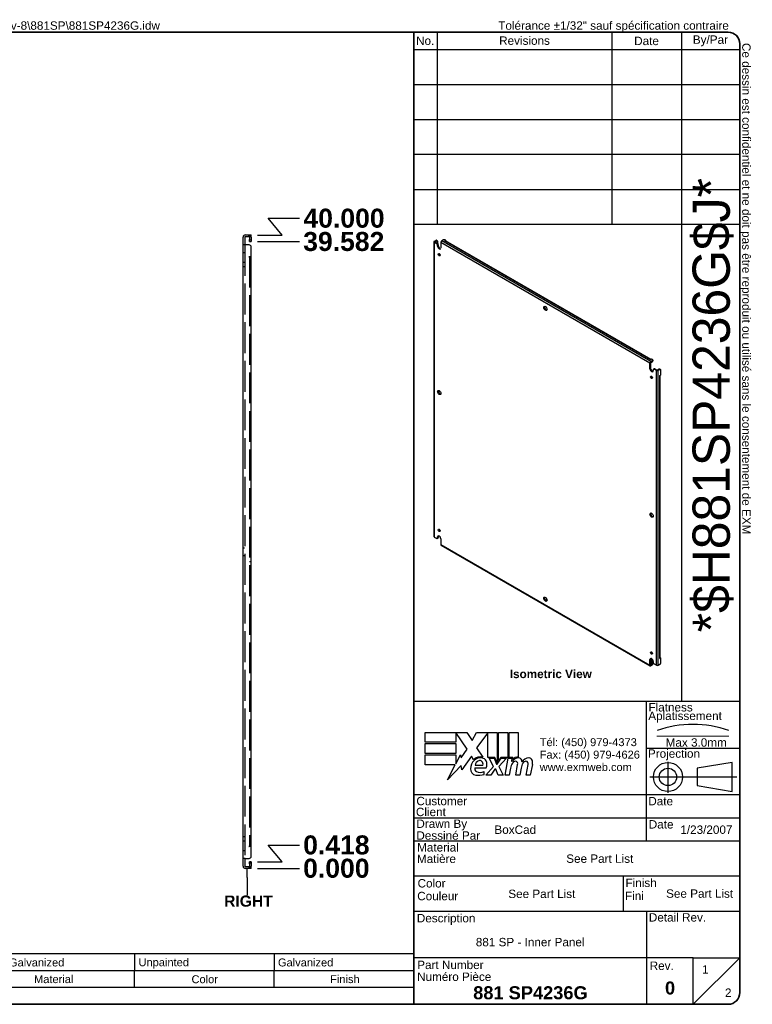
# Model space of a CAD drawing. Header units: inches. Extents: x 3.2 to 99.6, y 2.5 to 65.1.
# Tile 2 of 2: x 53.4 to 99.6, y 2.5 to 64.7. Entities that reach past the tile are written whole.
import ezdxf
from ezdxf.enums import TextEntityAlignment as Align

# ---------------------------------------------------------------- set-up
doc = ezdxf.new("R2010")
doc.units = ezdxf.units.IN
doc.header["$LTSCALE"] = 10
doc.header["$MEASUREMENT"] = 0
for name, pattern in [('CHAIN', [0.7087, 0.4724, -0.0591, 0.1181, -0.0591]), ('DASHED', [0.2067, 0.1654, -0.0413]), ('DASHED_SPACE', [0.2067, 0.1654, -0.0413])]:
    doc.linetypes.add(name, pattern=pattern)
doc.layers.get('0').update_dxf_attribs({"lineweight": 25})
for name, color, linetype, lineweight in [('Centerline(ANSI)', 7, 'Continuous', 25), ('Dimensions(ANSI)', 7, 'Continuous', 25), ('Hidden Edges(ANSI)', 7, 'DASHED_SPACE', 25), ('Sketch Geometry(ANSI)', 7, 'Continuous', 25), ('Symbols(ANSI)', 7, 'Continuous', 25), ('Visible Edges(ANSI)', 7, 'Continuous', 25), ('Visible Tangent Edges(ANSI)', 7, 'Continuous', 25)]:
    doc.layers.add(name, color=color, linetype=linetype, lineweight=lineweight)
doc.styles.add('Current-ANSI', font='arial.ttf')
doc.styles.add('Dimension-ANSI', font='arialbd.ttf')
doc.styles.add('Part List-ANSI', font='arial.ttf')
doc.styles.add('Text Style44', font='arialbd.ttf')
doc.styles.add('Text Style83', font='FRE3OF9X.TTF')
doc.dimstyles.new('INCH-ANSI', dxfattribs={"dimscale": 10, "dimtxt": 0.12, "dimasz": 0.098425, "dimexe": 0.04, "dimexo": 0.04, "dimgap": 0.031496, "dimtad": 0, "dimtih": 1, "dimtoh": 1, "dimdec": 3, "dimrnd": 1e-08, "dimzin": 0, "dimdsep": 46, "dimtxsty": 'Dimension-ANSI', "dimcen": 0.09, "dimdle": 0.312, "dimclrd": 179, "dimclre": 179, "dimclrt": 7, "dimadec": 1, "dimazin": 0, "dimtfac": 1, "dimtdec": 3, "dimtofl": 0, "dimtmove": 0, "dimatfit": 3, "dimfxl": 1, "dimtolj": 1, "dimtzin": 4, "dimlwd": 25, "dimlwe": 25, "dimarcsym": 0})

# ---------------------------------------------------------------- blocks, each defined once
blk = doc.blocks.new('Parts List')
at = {"layer": 'Symbols(ANSI)'}
for p, q in [((13.023, 0.795), (3.548, 0.795)), ((3.548, 0.795), (3.548, 0.615)), ((3.848, 0.795), (3.848, 0.615)), ((4.973, 0.795), (4.973, 0.615)), ((5.273, 0.795), (5.273, 0.615)), ((8.273, 0.795), (8.273, 0.615)), ((10.023, 0.795), (10.023, 0.615)), ((11.523, 0.795), (11.523, 0.615)), ((13.023, 0.795), (13.023, 0.615)), ((13.023, 0.615), (3.548, 0.615)), ((3.548, 0.435), (3.548, 0.615)), ((3.848, 0.435), (3.848, 0.615)), ((4.973, 0.435), (4.973, 0.615)), ((5.273, 0.435), (5.273, 0.615)), ((8.273, 0.435), (8.273, 0.615)), ((10.023, 0.435), (10.023, 0.615)), ((11.523, 0.435), (11.523, 0.615)), ((13.023, 0.435), (13.023, 0.615)), ((3.548, 0.255), (3.548, 0.435)), ((13.023, 0.435), (3.548, 0.435)), ((13.023, 0.255), (13.023, 0.435)), ((13.023, 0.255), (3.548, 0.255))]:
    blk.add_line(p, q, dxfattribs=at)
at = {"layer": 'Symbols(ANSI)', "char_height": 0.085, "attachment_point": 7, "line_spacing_factor": 0.25, "style": 'Part List-ANSI'}
for s, insert in [('1', (3.678, 0.662)), ('881 SP4236G-P', (3.888, 0.66)), ('0', (5.095, 0.66)), ('881 SP - Inner Panel Part', (5.313, 0.66)), ('12 Ga Galvanized', (8.321, 0.66)), ('Unpainted', (10.068, 0.638)), ('Galvanized', (11.565, 0.66)), ('Qty', (3.611, 0.456)), ('Part Number', (4.083, 0.481)), ('Rev', (5.027, 0.481)), ('Description', (6.485, 0.458)), ('Material', (8.946, 0.481)), ('Color', (10.637, 0.48)), ('Finish', (12.125, 0.481)), ('Parts List', (8.047, 0.301))]:
    blk.add_mtext(s, dxfattribs=dict(at, insert=insert))
blk = doc.blocks.new('Datum Identifier3')
at = {"layer": 'Symbols(ANSI)', "color": 7, "linetype": 'Continuous', "lineweight": 25}
for p, q in [((11.235, 1.616), (11.235, 1.714)), ((11.235, 1.616), (11.235, 1.609)), ((11.235, 1.609), (11.235, 1.425))]:
    blk.add_line(p, q, dxfattribs=at)
at = {"layer": 'Symbols(ANSI)', "color": 7, "insert": (10.987, 1.301), "char_height": 0.12, "attachment_point": 7, "line_spacing_factor": 0.25, "style": 'Dimension-ANSI'}
blk.add_mtext('RIGHT', dxfattribs=at)
blk = doc.blocks.new('*D16')
at = {"layer": 'Defpoints', "color": 0, "linetype": 'Continuous', "transparency": 16777216}
for p in [(67.974, 11.132), (67.974, 11.132), (71.018, 11.132)]:
    blk.add_point(p, dxfattribs=at)
at = {"layer": 'Dimensions(ANSI)', "color": 179, "linetype": 'Continuous', "lineweight": 25, "transparency": 16777216}
blk.add_line((68.374, 11.132), (71.018, 11.132), dxfattribs=at)
at = {"layer": 'Dimensions(ANSI)', "color": 7, "linetype": 'Continuous', "lineweight": 25, "transparency": 16777216, "insert": (73.354, 11.132), "char_height": 1.2, "attachment_point": 5, "style": 'Dimension-ANSI'}
blk.add_mtext('\\A1;0.000', dxfattribs=at)
blk = doc.blocks.new('*D17')
at = {"layer": 'Defpoints', "color": 0, "linetype": 'Continuous', "transparency": 16777216}
for p in [(71.018, 12.604), (67.974, 11.55), (67.974, 11.132)]:
    blk.add_point(p, dxfattribs=at)
at = {"layer": 'Dimensions(ANSI)', "color": 179, "linetype": 'Continuous', "lineweight": 25, "transparency": 16777216}
for p, q in [((69.943, 11.55), (69.049, 12.604)), ((69.049, 12.604), (71.018, 12.604)), ((68.374, 11.55), (69.943, 11.55))]:
    blk.add_line(p, q, dxfattribs=at)
at = {"layer": 'Dimensions(ANSI)', "color": 7, "linetype": 'Continuous', "lineweight": 25, "transparency": 16777216, "insert": (73.357, 12.604), "char_height": 1.2, "attachment_point": 5, "style": 'Dimension-ANSI'}
blk.add_mtext('\\A1;0.418', dxfattribs=at)
blk = doc.blocks.new('*D18')
at = {"layer": 'Defpoints', "color": 0, "linetype": 'Continuous', "transparency": 16777216}
for p in [(67.974, 50.714), (71.018, 50.714), (67.974, 11.132)]:
    blk.add_point(p, dxfattribs=at)
at = {"layer": 'Dimensions(ANSI)', "color": 179, "linetype": 'Continuous', "lineweight": 25, "transparency": 16777216}
blk.add_line((68.374, 50.714), (71.018, 50.714), dxfattribs=at)
at = {"layer": 'Dimensions(ANSI)', "color": 7, "linetype": 'Continuous', "lineweight": 25, "transparency": 16777216, "insert": (73.823, 50.714), "char_height": 1.2, "attachment_point": 5, "style": 'Dimension-ANSI'}
blk.add_mtext('\\A1;39.582', dxfattribs=at)
blk = doc.blocks.new('*D19')
at = {"layer": 'Defpoints', "color": 0, "linetype": 'Continuous', "transparency": 16777216}
for p in [(71.018, 52.186), (67.974, 51.132), (67.974, 11.132)]:
    blk.add_point(p, dxfattribs=at)
at = {"layer": 'Dimensions(ANSI)', "color": 179, "linetype": 'Continuous', "lineweight": 25, "transparency": 16777216}
for p, q in [((69.943, 51.132), (69.049, 52.186)), ((69.049, 52.186), (71.018, 52.186)), ((68.374, 51.132), (69.943, 51.132))]:
    blk.add_line(p, q, dxfattribs=at)
at = {"layer": 'Dimensions(ANSI)', "color": 7, "linetype": 'Continuous', "lineweight": 25, "transparency": 16777216, "insert": (73.839, 52.186), "char_height": 1.2, "attachment_point": 5, "style": 'Dimension-ANSI'}
blk.add_mtext('\\A1;40.000', dxfattribs=at)
blk = doc.blocks.new('Title Blocks EXM - ANSI B')
for p, q in [((13.372, 3.063), (13.372, 3.17)), ((13.372, 3.17), (13.818, 3.17)), ((13.824, 2.989), (13.701, 3.168)), ((13.701, 3.168), (13.701, 3.063)), ((13.818, 3.17), (13.877, 3.083)), ((13.877, 3.083), (13.923, 3.17)), ((13.923, 3.17), (14.146, 3.17)), ((14.046, 3.166), (13.924, 3.002)), ((14.046, 2.9), (14.046, 3.166)), ((14.146, 3.17), (14.146, 2.842)), ((14.16, 3.17), (14.259, 3.17)), ((14.16, 2.866), (14.16, 3.17)), ((14.259, 3.17), (14.259, 2.9)), ((14.273, 3.17), (14.372, 3.17)), ((14.273, 2.9), (14.273, 3.17)), ((14.372, 3.17), (14.372, 2.905)), ((13.701, 3.063), (13.372, 3.063)), ((13.372, 3.049), (13.701, 3.049)), ((13.372, 2.942), (13.372, 3.049)), ((13.701, 3.049), (13.701, 2.942)), ((13.758, 2.895), (13.824, 2.989)), ((13.924, 3.002), (13.993, 2.903)), ((13.701, 2.942), (13.372, 2.942)), ((13.372, 2.82), (13.372, 2.927)), ((13.372, 2.927), (13.701, 2.927)), ((13.701, 2.831), (13.752, 2.929)), ((13.701, 2.927), (13.701, 2.831)), ((13.752, 2.929), (13.758, 2.895)), ((13.87, 2.914), (13.765, 2.768)), ((13.893, 2.876), (13.87, 2.914)), ((14.121, 2.9), (14.046, 2.9)), ((14.059, 2.891), (14.113, 2.891)), ((14.105, 2.802), (14.059, 2.891)), ((14.113, 2.891), (14.139, 2.83)), ((14.146, 2.842), (14.121, 2.9)), ((14.146, 2.83), (14.19, 2.891)), ((14.185, 2.9), (14.16, 2.866)), ((14.245, 2.891), (14.164, 2.803)), ((14.259, 2.9), (14.185, 2.9)), ((14.19, 2.891), (14.245, 2.891)), ((14.232, 2.709), (14.264, 2.891)), ((14.264, 2.891), (14.302, 2.891)), ((14.314, 2.9), (14.273, 2.9)), ((14.302, 2.891), (14.299, 2.859)), ((14.299, 2.859), (14.309, 2.859)), ((14.312, 2.88), (14.314, 2.9)), ((13.695, 2.82), (13.372, 2.82)), ((13.612, 2.661), (13.695, 2.82)), ((13.758, 2.815), (13.612, 2.661)), ((13.765, 2.768), (13.758, 2.815)), ((13.905, 2.788), (14.027, 2.788)), ((13.91, 2.818), (13.99, 2.818)), ((14.023, 2.709), (14.105, 2.802)), ((14.122, 2.774), (14.077, 2.709)), ((14.13, 2.774), (14.122, 2.774)), ((14.155, 2.709), (14.13, 2.774)), ((14.139, 2.83), (14.146, 2.83)), ((14.164, 2.803), (14.209, 2.709)), ((14.289, 2.784), (14.276, 2.709)), ((14.345, 2.709), (14.365, 2.824)), ((14.402, 2.784), (14.389, 2.709)), ((14.457, 2.709), (14.477, 2.824)), ((14.523, 2.823), (14.501, 2.709)), ((14.005, 2.718), (14.005, 2.748)), ((14.077, 2.709), (14.023, 2.709)), ((14.209, 2.709), (14.155, 2.709)), ((14.276, 2.709), (14.232, 2.709)), ((14.389, 2.709), (14.345, 2.709)), ((14.501, 2.709), (14.457, 2.709))]:
    blk.add_line(p, q)
for centre, radius, start, end in [((13.991, 2.772), 0.133, 134.1684, 176.5646), ((13.968, 2.796), 0.11, 77.079, 133.1785), ((13.968, 2.796), 0.0996, 80.4085, 134.1684), ((13.965, 2.811), 0.056, 109.3797, 172.9975), ((13.959, 2.83), 0.0365, 51.1652, 109.3797), ((13.962, 2.833), 0.0318, 331.4547, 51.1652), ((13.981, 2.843), 0.0507, 23.8445, 85.0802), ((13.941, 2.826), 0.094, 336.1555, 23.8445), ((14.376, 2.816), 0.08, 89.4776, 147.4114), ((14.346, 2.818), 0.042, 96.03, 147.5992), ((14.37, 2.825), 0.08, 88.7952, 136.5849), ((14.344, 2.839), 0.02, 23.5571, 96.03), ((14.377, 2.862), 0.0338, 16.9928, 89.4776), ((14.317, 2.844), 0.096, 3.6169, 16.9928), ((14.486, 2.814), 0.0819, 89.6788, 153.9508), ((14.458, 2.818), 0.042, 96.1027, 147.6083), ((14.456, 2.839), 0.02, 23.5487, 96.1027), ((14.487, 2.861), 0.035, 18.4748, 89.6788), ((14.429, 2.842), 0.096, 349, 18.4748), ((13.925, 2.776), 0.0658, 176.5646, 261.5605), ((13.936, 2.779), 0.032, 163.5261, 244.6784), ((13.966, 2.842), 0.102, 244.6784, 292.5609), ((14.442, 2.757), 0.155, 147.5992, 170), ((14.325, 2.831), 0.041, 350, 23.5571), ((14.555, 2.759), 0.155, 148.5584, 170.8257), ((14.437, 2.831), 0.041, 349.9922, 23.5487), ((13.945, 2.911), 0.202, 261.5605, 287.3343)]:
    blk.add_arc(centre, radius, start, end)
at = {"layer": 'Centerline(ANSI)', "linetype": 'DASHED', "lineweight": 18, "ltscale": 0.507983}
blk.add_line((15.861, 3.128), (16.632, 3.128), dxfattribs=at)
at = {"layer": 'Centerline(ANSI)', "linetype": 'CHAIN', "ltscale": 0.185148}
blk.add_line((15.979, 2.855), (15.979, 2.521), dxfattribs=at)
at = {"layer": 'Centerline(ANSI)', "linetype": 'CHAIN', "ltscale": 0.437897}
blk.add_line((15.786, 2.691), (16.717, 2.691), dxfattribs=at)
at = {"layer": 'Sketch Geometry(ANSI)'}
for p, q in [((13.25, 10.687), (16.625, 10.687)), ((13.5, 10.687), (13.5, 8.625)), ((15.375, 10.687), (15.375, 8.625)), ((16.125, 10.687), (16.125, 3.5)), ((13.25, 10.5), (16.75, 10.5)), ((16.75, 10.562), (16.75, 0.375)), ((13.25, 10.125), (16.75, 10.125)), ((13.25, 9.75), (16.75, 9.75)), ((16.75, 9.375), (13.25, 9.375)), ((13.25, 9), (16.75, 9)), ((16.75, 9), (16.75, 8.625)), ((13.25, 8.625), (16.75, 8.625)), ((16.75, 3.5), (13.25, 3.5)), ((15.75, 2), (15.75, 3.5)), ((15.75, 3), (16.75, 3)), ((16.669, 2.847), (16.294, 2.785)), ((16.294, 2.785), (16.294, 2.598)), ((16.669, 2.535), (16.669, 2.847)), ((16.294, 2.598), (16.669, 2.535)), ((16.75, 2.5), (13.25, 2.5)), ((16.75, 2.25), (13.25, 2.25)), ((16.75, 2), (13.25, 2)), ((13.25, 1.629), (16.75, 1.629)), ((15.499, 1.629), (15.499, 1.25)), ((13.25, 1.25), (16.75, 1.25)), ((15.75, 1.25), (15.75, 0.75)), ((15.75, 0.75), (13.25, 0.75)), ((16.25, 0.75), (15.75, 0.75)), ((15.75, 0.75), (15.75, 0.25)), ((16.25, 0.25), (16.25, 0.75)), ((16.25, 0.75), (16.75, 0.75)), ((16.25, 0.25), (16.75, 0.75)), ((16.625, 0.25), (13.25, 0.25))]:
    blk.add_line(p, q, dxfattribs=at)
at = {"layer": 'Sketch Geometry(ANSI)', "linetype": 'Continuous', "lineweight": 35}
for p, q in [((13.25, 8.625), (13.25, 10.687)), ((13.25, 8.625), (13.25, 3.5)), ((13.25, 0.25), (13.25, 3.5))]:
    blk.add_line(p, q, dxfattribs=at)
at = {"layer": 'Sketch Geometry(ANSI)'}
for radius in [0.156, 0.0935]:
    blk.add_circle((15.979, 2.691), radius, dxfattribs=at)
for centre, radius, start, end in [((16.625, 10.562), 0.125, 0, 90), ((16.247, 2.112), 1.143, 70.2973, 109.7027), ((16.625, 0.375), 0.125, 270, 0)]:
    blk.add_arc(centre, radius, start, end, dxfattribs=at)
at = {"layer": 'Symbols(ANSI)', "color": 7, "char_height": 0.09, "style": 'Current-ANSI'}
for s, insert, width, attachment_point in [('No.', (13.373, 10.595), 0.25039, 5), ('Revisions', (14.439, 10.596), 1.87331, 5), ('Date', (15.749, 10.593), 0.75135, 5), ('By/Par', (16.435, 10.594), 0.62202, 5), ('Date', (15.773, 2.136), 0.26554, 7), ('Rev.', (15.783, 0.618), 0.25854, 7)]:
    blk.add_mtext(s, dxfattribs=dict(at, insert=insert, width=width, attachment_point=attachment_point))
for s, insert, attachment_point in [('\\fArial|b1|i0;\\H0.0900;Isometric View', (14.281, 3.842), 1), ('Flatness', (15.77, 3.393), 7), ('Aplatissement', (15.768, 3.275), 7), ('Max 3.0mm', (15.954, 3.015), 7), ('Projection', (15.764, 2.87), 7), ('Customer', (13.278, 2.386), 7), ('Date', (15.768, 2.385), 7), ('Client', (13.273, 2.269), 7), ('Drawn By', (13.278, 2.117), 7), ('Dessiné Par', (13.278, 2.016), 7), ('Material', (13.286, 1.889), 7), ('Matière', (13.284, 1.766), 7), ('Color', (13.291, 1.503), 7), ('Finish', (15.523, 1.508), 7), ('Couleur', (13.287, 1.366), 7), ('Fini', (15.518, 1.37), 7), ('Description', (13.283, 1.103), 7), ('Detail Rev.', (15.774, 1.137), 7), ('Part Number', (13.287, 0.627), 7), ('Numéro Pièce', (13.286, 0.5), 7)]:
    blk.add_mtext(s, dxfattribs=dict(at, insert=insert, attachment_point=attachment_point))
at = {"layer": 'Symbols(ANSI)', "color": 7, "insert": (14.602, 3.107), "char_height": 0.085, "attachment_point": 1, "line_spacing_factor": 0.944221, "style": 'Current-ANSI'}
blk.add_mtext('\\fArial|b0|i0;\\H0.0850;Tél: (450) 979-4373\\PFax: (450) 979-4626\\Pwww.exmweb.com', dxfattribs=at)
at = {"layer": 'Symbols(ANSI)', "color": 7, "style": 'Current-ANSI'}
for tag, p in [('REV1', (13.375, 10.313)), ('REV1DATE', (15.75, 10.31)), ('REV1BY', (16.437, 10.313)), ('REV2', (13.373, 9.938)), ('REV2DATE', (15.747, 9.941)), ('REV2BY', (16.437, 9.938)), ('REV3', (13.374, 9.563)), ('REV3DATE', (15.752, 9.563)), ('REV3BY', (16.437, 9.564)), ('REV4', (13.377, 9.188)), ('REV4DATE', (15.752, 9.188)), ('REV4BY', (16.441, 9.188)), ('REV5', (13.373, 8.813)), ('REV5DATE', (15.752, 8.813)), ('REV5BY', (16.438, 8.811)), ('MFG_APPROVED_DATE', (16.393, 2.374)), ('DETAIL_REV', (16.249, 0.926))]:
    blk.add_attdef(tag, text='', height=0.09, dxfattribs=at).set_placement(p, align=Align.MIDDLE_CENTER)
for tag, p in [('REV1DESC', (13.526, 10.31)), ('REV2DESC', (13.525, 9.937)), ('REV3DESC', (13.528, 9.564)), ('REV4DESC', (13.533, 9.19)), ('REV5DESC', (13.532, 8.811)), ('COMPANY', (14.12, 2.375))]:
    blk.add_attdef(tag, text='', height=0.09, dxfattribs=at).set_placement(p, align=Align.MIDDLE_LEFT)
at = {"layer": 'Symbols(ANSI)', "color": 7, "style": 'Text Style83'}
blk.add_attdef('BARCODE_001', (16.643, 4.244), '', height=0.4, rotation=90, dxfattribs=at)
at = {"layer": 'Symbols(ANSI)', "color": 7}
for tag, p, height, style in [('AUTHOR_001', (14.116, 2.08), 0.09, 'Current-ANSI'), ('IDW_DATE_001', (16.112, 2.08), 0.09, 'Current-ANSI'), ('MATERIEL_001', (14.887, 1.769), 0.09, 'Current-ANSI'), ('COLOR_001', (14.265, 1.391), 0.09, 'Current-ANSI'), ('FINISH_001', (15.959, 1.394), 0.09, 'Current-ANSI'), ('IDW_DESC_001', (13.916, 0.873), 0.09, 'Current-ANSI'), ('Sheet_Number_001', (16.346, 0.58), 0.09, 'Current-ANSI'), ('IDW_NAME_001', (13.888, 0.304), 0.14, 'Text Style44'), ('IDW_REV_001', (15.947, 0.355), 0.14, 'Text Style44'), ('Number_of_sheets_001', (16.591, 0.33), 0.09, 'Current-ANSI')]:
    blk.add_attdef(tag, p, '', height=height, dxfattribs=dict(at, style=style))
blk = doc.blocks.new('Borders EXM - B (Inch)')
at = {"layer": 'Sketch Geometry(ANSI)', "linetype": 'Continuous', "lineweight": 35}
for p, q in [((16.398, 10.692), (0.523, 10.692)), ((0.398, 10.567), (0.398, 0.255)), ((16.523, 0.38), (16.523, 10.567)), ((0.398, 0.255), (16.398, 0.255))]:
    blk.add_line(p, q, dxfattribs=at)
for centre, start, end in [((0.523, 10.567), 90, 180), ((16.398, 10.567), 0, 90), ((16.398, 0.38), 270, 0)]:
    blk.add_arc(centre, 0.125, start, end, dxfattribs=at)
at = {"layer": 'Symbols(ANSI)', "color": 7, "char_height": 0.09, "attachment_point": 7, "style": 'Current-ANSI'}
for s, insert in [('Tolerance ±1/32" unless otherwise specified', (0.509, 10.692)), ('Tolérance ±1/32" sauf spécification contraire', (13.93, 10.691))]:
    blk.add_mtext(s, dxfattribs=dict(at, insert=insert))
for s, insert, rotation in [('This drawing is confidential and must not be reproduced or used without the consent of EXM', (0.398, 5.419), 90), ('Ce dessin est confidentiel et ne doit pas être reproduit ou utilisé sans le consentement de EXM', (16.522, 10.576), 270)]:
    blk.add_mtext(s, dxfattribs=dict(at, insert=insert, rotation=rotation))
at = {"layer": 'Symbols(ANSI)', "color": 7, "style": 'Current-ANSI'}
blk.add_attdef('FILENAME_AND_PATH_001', (6.601, 10.718), '', height=0.09, dxfattribs=at)

msp = doc.modelspace()

# ---------------------------------------------------------------- linework, layer by layer
at = {"layer": 'Hidden Edges(ANSI)', "ltscale": 0.033899}
for p, q in [((67.8381, 51.0275), (67.8381, 51.1325)), ((67.9743, 50.808), (67.8693, 50.808)), ((67.5673, 50.0075), (67.4623, 50.0075)), ((67.5673, 49.4025), (67.4623, 49.4025)), ((67.5673, 49.1125), (67.4623, 49.1125)), ((67.9743, 31.7575), (67.8693, 31.7575)), ((67.4623, 31.3825), (67.5673, 31.3825)), ((67.4623, 30.8825), (67.5673, 30.8825)), ((67.8693, 30.5075), (67.9743, 30.5075)), ((67.4623, 13.1525), (67.5673, 13.1525)), ((67.4623, 12.8625), (67.5673, 12.8625)), ((67.4623, 12.2575), (67.5673, 12.2575)), ((67.8381, 11.2375), (67.8381, 11.1325)), ((67.9743, 11.457), (67.8693, 11.457))]:
    msp.add_line(p, q, dxfattribs=at)
at = {"layer": 'Hidden Edges(ANSI)', "ltscale": 1.180365}
msp.add_line((67.5673, 50.5075), (67.5673, 11.7575), dxfattribs=at)
at = {"layer": 'Hidden Edges(ANSI)', "ltscale": 1.178315}
msp.add_line((67.8693, 49.7575), (67.8693, 12.5075), dxfattribs=at)
at = {"layer": 'Hidden Edges(ANSI)', "ltscale": 0.058946}
for centre, start, end in [((67.8383, 50.9965), 13.17589, 90), ((67.8383, 11.2685), 270, 346.82411)]:
    msp.add_arc(centre, 0.136, start, end, dxfattribs=at)
at = {"layer": 'Visible Edges(ANSI)'}
for p, q in [((67.4623, 50.5075), (67.4623, 50.9965)), ((67.5673, 50.9965), (67.5673, 50.5075)), ((67.5983, 51.1325), (67.8493, 51.1325)), ((67.5983, 51.0275), (67.8493, 51.0275)), ((67.8493, 51.1325), (67.9743, 51.1325)), ((67.9743, 51.0275), (67.8493, 51.0275)), ((67.8693, 50.9965), (67.8693, 50.8395)), ((67.9743, 51.0275), (67.9743, 51.1325)), ((67.9743, 50.9965), (67.9743, 50.8395)), ((67.4623, 11.7575), (67.4623, 50.5075)), ((67.5983, 50.5075), (67.4623, 50.5075)), ((67.8493, 50.5075), (67.5983, 50.5075)), ((67.8693, 50.7145), (67.8693, 50.8395)), ((67.8693, 50.7145), (67.9743, 50.7145)), ((67.9743, 50.8395), (67.9743, 50.7145)), ((67.9743, 49.7577), (67.9743, 50.3825)), ((79.5187, 50.7015), (79.5187, 32.0902)), ((79.5422, 50.7342), (79.6466, 50.7945)), ((79.6936, 50.5815), (79.5422, 50.6689)), ((79.5858, 50.709), (79.6902, 50.7692)), ((79.5858, 50.6941), (79.7372, 50.6067)), ((79.6833, 50.7981), (79.727, 50.7729)), ((79.7422, 50.7392), (79.7422, 50.6035)), ((79.7456, 50.4314), (79.7456, 50.4914)), ((79.7892, 50.5166), (79.7892, 50.4566)), ((79.7967, 50.4076), (79.8204, 50.3939)), ((79.9535, 50.6662), (79.9535, 50.3113)), ((80.1145, 50.8245), (80.0101, 50.7642)), ((80.2138, 50.7618), (80.2704, 50.7945)), ((80.2138, 50.7618), (80.2138, 50.7618)), ((80.2139, 50.7618), (80.2138, 50.7618)), ((80.2704, 50.7945), (80.2185, 50.8245)), ((93.2357, 43.2707), (80.2539, 50.7658)), ((80.2704, 50.7945), (80.2704, 50.7562)), ((67.8381, 49.7575), (67.8381, 49.7577)), ((67.8381, 49.7577), (67.9743, 49.7577)), ((67.8383, 49.7575), (67.8381, 49.7575)), ((67.9743, 49.7575), (67.8383, 49.7575)), ((67.9743, 12.5075), (67.9743, 49.7575)), ((79.8724, 50.3038), (79.8724, 50.2909)), ((79.8724, 49.9423), (79.8724, 49.8629)), ((93.1598, 42.6867), (93.1598, 43.0416)), ((93.2035, 43.0668), (93.2035, 42.7119)), ((93.2122, 43.2571), (93.2121, 43.2572)), ((93.2121, 43.2572), (93.2122, 43.2572)), ((93.2689, 43.2899), (93.2122, 43.2571)), ((93.2164, 43.1396), (93.3208, 43.1998)), ((93.2164, 43.0891), (93.3208, 43.1494)), ((93.3208, 43.2599), (93.2689, 43.2899)), ((93.3423, 43.2299), (93.3423, 43.1794)), ((93.3678, 42.6266), (93.3678, 42.5666)), ((93.383, 42.6603), (93.4267, 42.6855)), ((93.5712, 42.5692), (93.4198, 42.6566)), ((93.4634, 42.6818), (93.6148, 42.5944)), ((93.745, 42.6547), (93.6406, 42.5944)), ((93.7887, 42.6295), (93.6843, 42.5692)), ((93.8255, 42.6331), (93.7818, 42.6584)), ((93.784, 42.2667), (93.8407, 42.2994)), ((93.8407, 42.2994), (93.8407, 42.5995)), ((93.784, 42.2666), (93.784, 42.2667)), ((93.7841, 42.2666), (93.784, 42.2666)), ((93.8076, 24.4084), (93.8076, 42.2803)), ((79.7899, 41.2575), (79.7899, 41.2838)), ((79.8335, 41.3136), (79.8335, 41.1856)), ((79.8724, 41.1183), (79.8635, 41.1131)), ((79.8724, 41.1183), (79.8724, 41.1053)), ((79.8572, 32.4994), (79.8448, 32.4922)), ((79.5422, 32.0575), (79.6936, 31.9701)), ((79.7303, 31.9665), (79.774, 31.9917)), ((79.7456, 32.0002), (79.7456, 32.0602)), ((79.7892, 32.0854), (79.7892, 32.0254)), ((79.9535, 31.9401), (79.9535, 31.5852)), ((79.9701, 31.5486), (93.1764, 23.9239)), ((86.4985, 28.1878), (86.5097, 28.1814)), ((86.5007, 28.1762), (86.5097, 28.1814)), ((86.5486, 28.114), (86.6594, 28.05)), ((86.6117, 28.0271), (86.589, 28.0402)), ((93.1598, 23.9605), (93.1598, 24.3155)), ((93.2035, 24.3407), (93.2035, 23.9858)), ((93.2035, 24.3167), (93.2168, 24.309)), ((93.8407, 24.4083), (93.784, 24.3756)), ((93.784, 24.3757), (93.7841, 24.3758)), ((93.784, 24.3756), (93.784, 24.3757)), ((93.8076, 24.4275), (93.8407, 24.4083)), ((93.8407, 24.1082), (93.8407, 24.4083)), ((93.2121, 24.0959), (93.2122, 24.096)), ((93.2122, 24.0959), (93.2121, 24.0959)), ((93.2689, 24.1286), (93.2122, 24.0959)), ((93.3208, 24.0386), (93.2164, 23.9783)), ((93.3208, 23.9882), (93.2164, 23.9279)), ((93.2251, 24.1937), (93.2251, 24.1183)), ((93.2688, 24.2189), (93.2688, 24.1435)), ((93.2689, 24.1286), (93.3208, 24.0986)), ((93.3423, 24.0182), (93.3423, 24.0686)), ((93.3678, 24.1954), (93.3678, 24.1354)), ((93.4198, 24.0453), (93.5712, 23.9579)), ((93.6843, 23.9579), (93.7887, 24.0182)), ((67.8381, 12.5073), (67.8381, 12.5075)), ((67.8381, 12.5075), (67.8383, 12.5075)), ((67.9743, 12.5073), (67.8381, 12.5073)), ((67.9743, 12.5075), (67.8383, 12.5075)), ((67.9743, 11.8825), (67.9743, 12.5073)), ((67.5983, 11.7575), (67.4623, 11.7575)), ((67.4623, 11.2685), (67.4623, 11.7575)), ((67.5673, 11.7575), (67.5673, 11.2685)), ((67.5983, 11.7575), (67.8493, 11.7575)), ((67.8493, 11.2375), (67.5983, 11.2375)), ((67.8493, 11.2375), (67.9743, 11.2375)), ((67.8693, 11.4255), (67.8693, 11.5505)), ((67.9743, 11.5505), (67.8693, 11.5505)), ((67.8693, 11.4255), (67.8693, 11.2685)), ((67.9743, 11.5505), (67.9743, 11.4255)), ((67.9743, 11.4255), (67.9743, 11.2685)), ((67.9743, 11.1325), (67.9743, 11.2375)), ((67.8493, 11.1325), (67.5983, 11.1325)), ((67.9743, 11.1325), (67.8493, 11.1325))]:
    msp.add_line(p, q, dxfattribs=at)
for centre, radius, start, end in [((67.5983, 50.9965), 0.136, 90, 180), ((67.5983, 50.9965), 0.031, 90, 180), ((67.8383, 50.9965), 0.031, 0, 90), ((67.8383, 50.9965), 0.136, 0, 13.17589), ((67.8493, 50.3825), 0.125, 0, 90), ((67.8493, 11.8825), 0.125, 270, 0), ((67.5983, 11.2685), 0.136, 180, 270), ((67.5983, 11.2685), 0.031, 180, 270), ((67.8383, 11.2685), 0.031, 270, 0), ((67.8383, 11.2685), 0.136, 346.82411, 0)]:
    msp.add_arc(centre, radius, start, end, dxfattribs=at)
for centre, major_axis, start_param, end_param in [((79.5987, 50.7015), (-0.08, 0), 5.4977871, 7.0685835), ((79.5987, 50.7015), (-0.0182, 0), 5.4977871, 7.0685835), ((79.6466, 50.7344), (0.0368, 0.0637), 0, 0.7853982), ((79.6902, 50.7092), (0.0368, 0.0637), 5.4977871, 7.0685835), ((79.6936, 50.5214), (0.0368, -0.0637), 0.7853982, 2.3561945), ((79.7372, 50.5466), (-0.0368, 0.0637), 3.9269908, 5.4977871), ((79.8496, 50.3713), (0.0735, -0.1274), 3.9269908, 7.0685835), ((79.8932, 50.3965), (0.0735, -0.1274), 3.9269908, 5.9816518), ((79.8204, 50.3339), (-0.0368, 0.0637), 3.9269908, 5.4977871), ((80.0101, 50.6989), (0.04, 0.0693), 0.7853982, 2.3561945), ((80.1665, 50.7945), (0.0735, 0), 0.7853982, 2.3561945), ((80.2139, 50.6965), (0.04, 0.0693), 0, 0.7853982), ((79.8932, 49.9162), (0.0426, -0.0739), 3.679154, 5.7456239), ((86.6003, 46.5242), (-0.0735, 0.1274), 0.3015335, 2.8400592), ((93.2164, 43.0742), (0.04, 0.0693), 0.7853982, 2.3561945), ((93.2164, 43.0742), (0.0091, 0.0158), 0.7853982, 2.3561945), ((93.2122, 43.1919), (0.04, 0.0693), 0.7311589, 0.7853982), ((93.2688, 43.2299), (0.0735, 0), 5.4977871, 7.0685835), ((93.2688, 43.1794), (0.0735, 0), 5.4977871, 6.2831853), ((93.2638, 42.6266), (0.0735, -0.1274), 3.9269908, 7.0685835), ((93.3075, 42.6518), (0.0735, -0.1274), 3.9269908, 5.9816518), ((93.4198, 42.5966), (-0.0368, 0.0637), 5.4977871, 7.0685835), ((93.4634, 42.6218), (-0.0368, 0.0637), 5.4977871, 6.2831853), ((93.6277, 42.6019), (0.08, 0), 3.9269908, 5.4977871), ((93.6277, 42.6019), (0.0182, 0), 3.9269908, 5.4977871), ((93.745, 42.5947), (0.0368, 0.0637), 0, 0.7853982), ((93.7887, 42.5695), (0.0368, 0.0637), 5.4977871, 7.0685835), ((93.3075, 42.1715), (0.0426, -0.0739), 3.679154, 5.7456239), ((93.7276, 42.2993), (0.08, 0), 5.4977871, 5.5520264), ((79.8932, 41.211), (-0.0735, 0.1274), 0.3015335, 2.8400592), ((79.8724, 41.1632), (0.0275, -0.0476), 3.9269908, 5.4977871), ((93.3075, 33.4662), (-0.0735, 0.1274), 0.3015335, 2.8400592), ((79.8932, 32.5057), (0.0426, -0.0739), 3.679154, 5.7456239), ((79.8204, 32.5631), (0.0368, -0.0637), 0, 0.7628134), ((79.5987, 32.0902), (-0.08, 0), 0, 0.7853982), ((79.6936, 32.0302), (0.0368, -0.0637), 5.4977871, 7.0685835), ((79.8496, 32.0002), (-0.0735, 0.1274), 3.9269908, 7.0685835), ((79.7372, 32.0554), (0.0368, -0.0637), 0, 0.7853982), ((79.8932, 32.0254), (-0.0735, 0.1274), 0.3015335, 0.7853982), ((80.0101, 31.6178), (-0.04, -0.0693), 5.4977871, 6.2831853), ((86.6003, 28.153), (-0.0735, 0.1274), 0.3015335, 2.8400592), ((86.5486, 28.1589), (0.0275, -0.0476), 3.9269908, 5.4977871), ((93.2638, 24.2554), (-0.0735, 0.1274), 3.9269908, 7.0685835), ((93.3075, 24.2807), (-0.0735, 0.1274), 0.3015335, 0.7853982), ((93.1731, 24.2237), (0.0368, -0.0637), 0.7853982, 1.7325469), ((93.2168, 24.249), (-0.0368, 0.0637), 3.9269908, 5.4977871), ((93.3075, 24.761), (0.0426, -0.0739), 3.679154, 5.7456239), ((93.7276, 24.4084), (0.08, 0), 5.4977871, 6.2831853), ((93.2164, 23.9932), (-0.04, -0.0693), 5.4977871, 7.0685835), ((93.2164, 23.9932), (-0.0091, -0.0158), 5.4977871, 7.0685835), ((93.2122, 24.1109), (0.0091, 0.0158), 3.9269908, 5.4977871), ((93.2122, 24.1109), (0.04, 0.0693), 5.2663139, 5.4977871), ((93.2688, 24.0686), (0.0735, 0), 5.4977871, 7.0685835), ((93.2688, 24.0182), (0.0735, 0), 5.4977871, 6.2831853), ((93.4198, 24.1054), (-0.0368, 0.0637), 0.7853982, 2.3561945), ((93.6277, 23.9906), (0.08, 0), 3.9269908, 5.4977871), ((93.7887, 24.0782), (-0.0368, -0.0637), 0.7853982, 2.3561945)]:
    msp.add_ellipse(centre, major_axis=major_axis, ratio=0.5773503, start_param=start_param, end_param=end_param, dxfattribs=at)
for centre, major_axis in [((79.8496, 49.891), (0.0426, -0.0739)), ((86.5567, 46.499), (0.0735, -0.1274)), ((93.2638, 42.1463), (0.0426, -0.0739)), ((79.8496, 41.1857), (0.0735, -0.1274)), ((93.2638, 33.441), (0.0735, -0.1274)), ((79.8496, 32.4804), (0.0426, -0.0739)), ((86.5567, 28.1278), (0.0735, -0.1274)), ((93.2638, 24.7357), (0.0426, -0.0739))]:
    msp.add_ellipse(centre, major_axis=major_axis, ratio=0.5773503, dxfattribs=at)
at = {"layer": 'Visible Tangent Edges(ANSI)'}
for p, q in [((79.5422, 50.6689), (79.5422, 32.0575)), ((79.5858, 50.6941), (79.5858, 50.709)), ((79.6466, 50.7945), (79.6902, 50.7692)), ((79.7372, 50.6067), (79.6936, 50.5815)), ((79.7456, 50.4914), (79.7892, 50.5166)), ((79.7456, 50.4314), (79.7892, 50.4566)), ((79.8204, 50.3939), (79.8046, 50.3848)), ((93.1598, 43.0416), (79.9535, 50.6662)), ((93.2164, 43.1396), (80.0101, 50.7642)), ((93.2122, 43.2572), (80.2139, 50.7618)), ((79.8635, 50.2987), (79.8724, 50.3038)), ((93.3208, 43.1998), (93.3208, 43.1494)), ((93.1598, 42.6867), (93.2035, 42.7119)), ((93.4198, 42.6566), (93.4634, 42.6818)), ((93.5712, 23.9579), (93.5712, 42.5692)), ((93.6843, 23.9579), (93.6843, 42.5692)), ((93.745, 42.6547), (93.7887, 42.6295)), ((93.7841, 24.3758), (93.7841, 42.2666)), ((79.8335, 41.1856), (79.8159, 41.1754)), ((79.8716, 32.5326), (79.8371, 32.5126)), ((79.7456, 32.0602), (79.7892, 32.0854)), ((79.7892, 32.0254), (79.7456, 32.0002)), ((79.9535, 31.5852), (93.1598, 23.9605)), ((86.5486, 28.114), (86.5309, 28.1038)), ((93.1598, 24.3155), (93.2035, 24.3407)), ((93.2168, 24.309), (93.2035, 24.3013)), ((93.2251, 24.1183), (93.2035, 24.1308)), ((93.2122, 24.096), (93.2035, 24.101)), ((93.2164, 23.9783), (93.2035, 23.9858)), ((93.2251, 24.1937), (93.2688, 24.2189)), ((93.3208, 24.0386), (93.3208, 23.9882))]:
    msp.add_line(p, q, dxfattribs=at)

# ---------------------------------------------------------------- block references
at = {"xscale": 5.882352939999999, "yscale": 5.882352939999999, "zscale": 5.882352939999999}
for name, p, values in [('Borders EXM - B (Inch)', (1.6382, 1.0481), {'FILENAME_AND_PATH_001': 'C:\\Vault_Workspace\\Inventor_Dwg\\Inv-8\\881SP\\881SP4236G.idw'}), ('Title Blocks EXM - ANSI B', (0.3021, 1.0748), {'COLOR_001': 'See Part List', 'AUTHOR_001': 'BoxCad', 'IDW_DATE_001': '1/23/2007', 'IDW_REV_001': '0', 'Sheet_Number_001': '1', 'Number_of_sheets_001': '2', 'IDW_DESC_001': '881 SP - Inner Panel', 'IDW_NAME_001': '881 SP4236G', 'BARCODE_001': '*$H881SP4236G$J*', 'FINISH_001': 'See Part List', 'MATERIEL_001': 'See Part List'})]:
    msp.add_blockref(name, p, dxfattribs=at).add_auto_attribs(values)
at = {"layer": 'Symbols(ANSI)', "xscale": 5.882352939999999, "yscale": 5.882352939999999, "zscale": 5.882352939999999}
for name in ['Datum Identifier3', 'Parts List']:
    msp.add_blockref(name, (1.6382, 1.0481), dxfattribs=at)

# ---------------------------------------------------------------- dimensions: what is measured, and where the dimension line sits
at = {"layer": 'Dimensions(ANSI)', "color": 179, "linetype": 'Continuous', "lineweight": 25, "true_color": 0x262658}
for feature_location, offset, origin, picture, middle in [((67.9743, 51.1325), (3.0434, 1.0538), (67.9743, 11.1325), '*D19', (73.8394, 52.1862)), ((67.9743, 50.7145), (3.0434, 0), (67.9743, 11.1325), '*D18', (73.8227, 50.7145)), ((67.9743, 11.5505), (3.0434, 1.0538), (67.9743, 11.1325), '*D17', (73.3573, 12.6042)), ((67.9742791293, 11.1324685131), (3.0433750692, 0), (67.9742791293, 11.1324685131), '*D16', (73.3536244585, 11.1324685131))]:
    dim = msp.add_ordinate_dim(feature_location=feature_location, offset=offset, dtype=0, origin=origin, dimstyle='INCH-ANSI', override={"dimgap": 0.031496, "dimtad": 0, "dimdec": 3, "dimlfac": 1, "dimtol": 0, "dimlim": 0, "dimtp": 0, "dimtm": 0, "dimtdec": 3}, dxfattribs=at)
    dim.commit()
    dim.dimension.update_dxf_attribs({"geometry": picture, "text_midpoint": middle})

doc.saveas('drawing.dxf')
